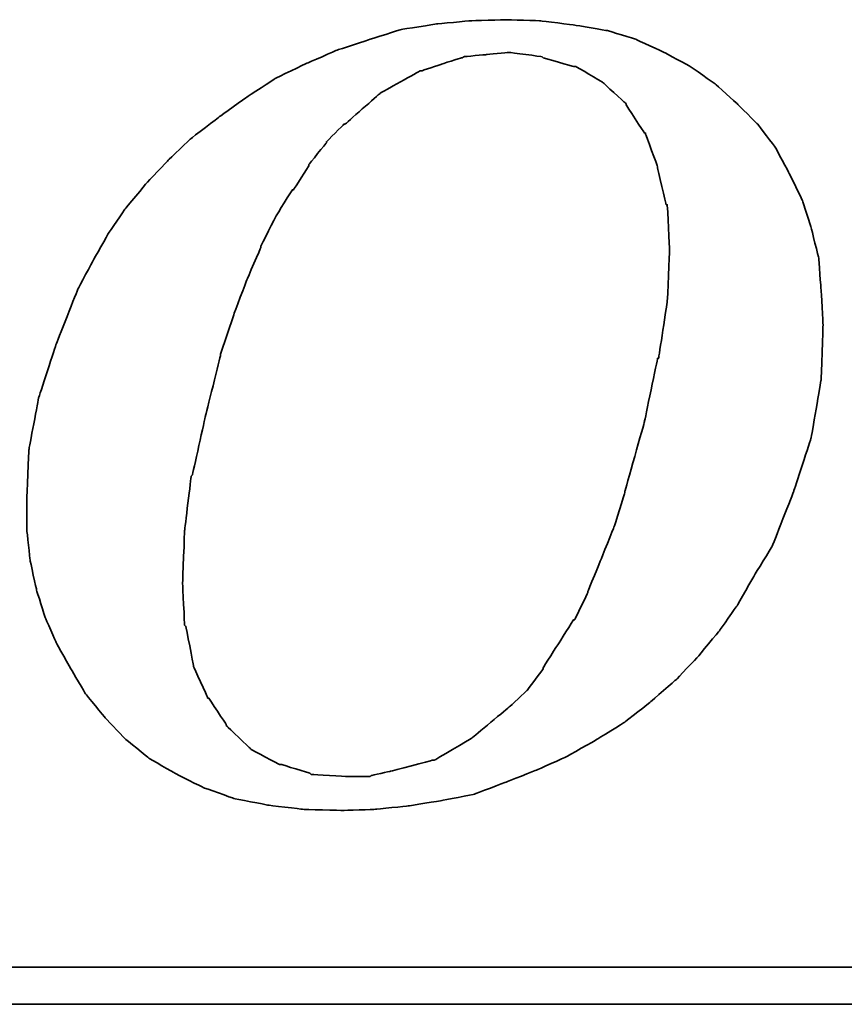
# Model space of a CAD drawing. Extents: x 64 to 344, y 92 to 268.
# Tile 42 of 48: x 279.96 to 283.05, y 185.38 to 189.07. Entities that reach past the tile are written whole.
import ezdxf

# ---------------------------------------------------------------- set-up
doc = ezdxf.new("R2010")
doc.units = 0
doc.header["$MEASUREMENT"] = 0
doc.layers.add('DIM', color=4, linetype='CONTINUOUS')
doc.layers.add('layer 1', color=7, linetype='CONTINUOUS')

# ---------------------------------------------------------------- blocks, each defined once
blk = doc.blocks.new('TBI MOTION logo(完整正式版)')
at = {"layer": 'layer 1', "color": 22, "lineweight": 35}
for points, knots in [([(35.79625, -6.98375), (35.79625, -6.98375), (36.23125, -7.43875), (36.23125, -7.43875), (36.23125, -7.43875), (36.23125, -7.43875), (36.75625, -7.87125), (36.75625, -7.87125), (36.75625, -7.87125), (36.75625, -7.87125), (37.33125, -8.20375), (37.33125, -8.20375), (37.33125, -8.20375), (37.33125, -8.20375), (37.95625, -8.51875), (37.95625, -8.51875), (37.95625, -8.51875), (37.95625, -8.51875), (38.62625, -8.75875), (38.62625, -8.75875), (38.62625, -8.75875), (38.62625, -8.75875), (39.37125, -8.90375), (39.37125, -8.90375), (39.37125, -8.90375), (39.37125, -8.90375), (40.14125, -8.99875), (40.14125, -8.99875), (40.14125, -8.99875), (40.14125, -8.99875), (41.02625, -9.02375), (41.02625, -9.02375), (41.02625, -9.02375), (41.02625, -9.02375), (41.74625, -8.99875), (41.74625, -8.99875), (41.74625, -8.99875), (41.74625, -8.99875), (42.46625, -8.92375), (42.46625, -8.92375), (42.46625, -8.92375), (42.46625, -8.92375), (43.21125, -8.80625), (43.21125, -8.80625), (43.21125, -8.80625), (43.21125, -8.80625), (43.93125, -8.66375), (43.93125, -8.66375), (43.93125, -8.66375), (43.93125, -8.66375), (44.62625, -8.39875), (44.62625, -8.39875), (44.62625, -8.39875), (44.62625, -8.39875), (45.29625, -8.13375), (45.29625, -8.13375), (45.29625, -8.13375), (45.29625, -8.13375), (45.94625, -7.84375), (45.94625, -7.84375), (45.94625, -7.84375), (45.94625, -7.84375), (46.61625, -7.46375), (46.61625, -7.46375), (46.61625, -7.46375), (46.61625, -7.46375), (47.24125, -7.07875), (47.24125, -7.07875), (47.24125, -7.07875), (47.24125, -7.07875), (47.81625, -6.62375), (47.81625, -6.62375), (47.81625, -6.62375), (47.81625, -6.62375), (48.36875, -6.14375), (48.36875, -6.14375), (48.36875, -6.14375), (48.36875, -6.14375), (48.84625, -5.64125), (48.84625, -5.64125), (48.84625, -5.64125), (48.84625, -5.64125), (49.32625, -5.06375), (49.32625, -5.06375), (49.32625, -5.06375), (49.32625, -5.06375), (49.71125, -4.51374), (49.71125, -4.51374), (49.71125, -4.51374), (49.71125, -4.51374), (50.09625, -3.83874), (50.09625, -3.83874), (50.09625, -3.83874), (50.09625, -3.83874), (50.48125, -3.21374), (50.48125, -3.21374), (50.48125, -3.21374), (50.48125, -3.21374), (50.96125, -1.99125), (50.96125, -1.99125), (50.96125, -1.99125), (50.96125, -1.99125), (51.34375, -0.81875), (51.34375, -0.81875), (51.34375, -0.81875), (51.34375, -0.81875), (51.56125, 0.45624), (51.56125, 0.45624), (51.56125, 0.45624), (51.56125, 0.45624), (51.60625, 1.67624), (51.60625, 1.67624), (51.60625, 1.67624), (51.60625, 1.67624), (51.56125, 2.44625), (51.56125, 2.44625), (51.56125, 2.44625), (51.56125, 2.44625), (51.51125, 3.14125), (51.51125, 3.14125), (51.51125, 3.14125), (51.51125, 3.14125), (51.34375, 3.81125), (51.34375, 3.81125), (51.34375, 3.81125), (51.34375, 3.81125), (51.15125, 4.41125), (51.15125, 4.41125), (51.15125, 4.41125), (51.15125, 4.41125), (50.86125, 5.01125), (50.86125, 5.01125), (50.86125, 5.01125), (50.86125, 5.01125), (50.55125, 5.58875), (50.55125, 5.58875), (50.55125, 5.58875), (50.55125, 5.58875), (50.16625, 6.09125), (50.16625, 6.09125), (50.16625, 6.09125), (50.16625, 6.09125), (49.71125, 6.54875), (49.71125, 6.54875), (49.71125, 6.54875), (49.71125, 6.54875), (49.23125, 6.98125), (49.23125, 6.98125), (49.23125, 6.98125), (49.23125, 6.98125), (48.67875, 7.36625), (48.67875, 7.36625), (48.67875, 7.36625), (48.67875, 7.36625), (48.10375, 7.67625), (48.10375, 7.67625), (48.10375, 7.67625), (48.10375, 7.67625), (47.48125, 7.96375), (47.48125, 7.96375), (47.48125, 7.96375), (47.48125, 7.96375), (46.85625, 8.15625), (46.85625, 8.15625), (46.85625, 8.15625), (46.85625, 8.15625), (46.13625, 8.27624), (46.13625, 8.27624), (46.13625, 8.27624), (46.13625, 8.27624), (45.39125, 8.37125), (45.39125, 8.37125), (45.39125, 8.37125), (45.39125, 8.37125), (44.62625, 8.39624), (44.62625, 8.39624), (44.62625, 8.39624), (44.62625, 8.39624), (43.83625, 8.37125), (43.83625, 8.37125), (43.83625, 8.37125), (43.83625, 8.37125), (43.09125, 8.30125), (43.09125, 8.30125), (43.09125, 8.30125), (43.09125, 8.30125), (42.32125, 8.18125), (42.32125, 8.18125), (42.32125, 8.18125), (42.32125, 8.18125), (41.62875, 7.96375), (41.62875, 7.96375), (41.62875, 7.96375), (41.62875, 7.96375), (40.90625, 7.72625), (40.90625, 7.72625), (40.90625, 7.72625), (40.90625, 7.72625), (40.23624, 7.43625), (40.23624, 7.43625), (40.23624, 7.43625), (40.23624, 7.43625), (39.54124, 7.10125), (39.54124, 7.10125), (39.54124, 7.10125), (39.54124, 7.10125), (38.91625, 6.69125), (38.91625, 6.69125), (38.91625, 6.69125), (38.91625, 6.69125), (38.31625, 6.26125), (38.31625, 6.26125), (38.31625, 6.26125), (38.31625, 6.26125), (37.69125, 5.78125), (37.69125, 5.78125), (37.69125, 5.78125), (37.69125, 5.78125), (37.18625, 5.30125), (37.18625, 5.30125), (37.18625, 5.30125), (37.18625, 5.30125), (36.70625, 4.79624), (36.70625, 4.79624), (36.70625, 4.79624), (36.70625, 4.79624), (36.23125, 4.22125), (36.23125, 4.22125), (36.23125, 4.22125), (36.23125, 4.22125), (35.87124, 3.69375), (35.87124, 3.69375), (35.87124, 3.69375), (35.87124, 3.69375), (35.53125, 3.09125), (35.53125, 3.09125), (35.53125, 3.09125), (35.53125, 3.09125), (35.19875, 2.47125), (35.19875, 2.47125), (35.19875, 2.47125), (35.19875, 2.47125), (34.71625, 1.24625), (34.71625, 1.24625), (34.71625, 1.24625), (34.71625, 1.24625), (34.33125, 0.06874), (34.33125, 0.06874), (34.33125, 0.06874), (34.33125, 0.06874), (34.11625, -1.07875), (34.11625, -1.07875), (34.11625, -1.07875), (34.11625, -1.07875), (34.07125, -2.15875), (34.07125, -2.15875), (34.07125, -2.15875), (34.07125, -2.15875), (34.07125, -2.85375), (34.07125, -2.85375), (34.07125, -2.85375), (34.07125, -2.85375), (34.14125, -3.50375), (34.14125, -3.50375), (34.14125, -3.50375), (34.14125, -3.50375), (34.28625, -4.17375), (34.28625, -4.17375), (34.28625, -4.17375), (34.28625, -4.17375), (34.47625, -4.77624), (34.47625, -4.77624), (34.47625, -4.77624), (34.47625, -4.77624), (34.71625, -5.32625), (34.71625, -5.32625), (34.71625, -5.32625), (34.71625, -5.32625), (35.05375, -5.92875), (35.05375, -5.92875), (35.05375, -5.92875), (35.05375, -5.92875), (35.36375, -6.45375), (35.36375, -6.45375), (35.36375, -6.45375), (35.36375, -6.45375), (35.79625, -6.98375), (35.79625, -6.98375)], [0, 0, 0, 0, 0.01388889, 0.01388889, 0.01388889, 0.0138889, 0.02777778, 0.02777778, 0.02777778, 0.02777779, 0.04166667, 0.04166667, 0.04166667, 0.04166668, 0.05555556, 0.05555556, 0.05555556, 0.05555557, 0.06944444, 0.06944444, 0.06944444, 0.06944445, 0.08333333, 0.08333333, 0.08333333, 0.08333334, 0.09722222, 0.09722222, 0.09722222, 0.09722223, 0.11111111, 0.11111111, 0.11111111, 0.11111112, 0.125, 0.125, 0.125, 0.12500001, 0.13888889, 0.13888889, 0.13888889, 0.1388889, 0.15277778, 0.15277778, 0.15277778, 0.15277779, 0.16666667, 0.16666667, 0.16666667, 0.16666668, 0.18055556, 0.18055556, 0.18055556, 0.18055557, 0.19444444, 0.19444444, 0.19444444, 0.19444445, 0.20833333, 0.20833333, 0.20833333, 0.20833334, 0.22222222, 0.22222222, 0.22222222, 0.22222223, 0.23611111, 0.23611111, 0.23611111, 0.23611112, 0.25, 0.25, 0.25, 0.25000001, 0.26388889, 0.26388889, 0.26388889, 0.2638889, 0.27777778, 0.27777778, 0.27777778, 0.27777779, 0.29166667, 0.29166667, 0.29166667, 0.29166668, 0.30555556, 0.30555556, 0.30555556, 0.30555557, 0.31944444, 0.31944444, 0.31944444, 0.31944445, 0.33333333, 0.33333333, 0.33333333, 0.33333334, 0.34722222, 0.34722222, 0.34722222, 0.34722223, 0.36111111, 0.36111111, 0.36111111, 0.36111112, 0.375, 0.375, 0.375, 0.37500001, 0.38888889, 0.38888889, 0.38888889, 0.3888889, 0.40277778, 0.40277778, 0.40277778, 0.40277779, 0.41666667, 0.41666667, 0.41666667, 0.41666668, 0.43055556, 0.43055556, 0.43055556, 0.43055557, 0.44444444, 0.44444444, 0.44444444, 0.44444445, 0.45833333, 0.45833333, 0.45833333, 0.45833334, 0.47222222, 0.47222222, 0.47222222, 0.47222223, 0.48611111, 0.48611111, 0.48611111, 0.48611112, 0.5, 0.5, 0.5, 0.50000001, 0.51388889, 0.51388889, 0.51388889, 0.5138889, 0.52777778, 0.52777778, 0.52777778, 0.52777779, 0.54166667, 0.54166667, 0.54166667, 0.54166668, 0.55555556, 0.55555556, 0.55555556, 0.55555557, 0.56944444, 0.56944444, 0.56944444, 0.56944445, 0.58333333, 0.58333333, 0.58333333, 0.58333334, 0.59722222, 0.59722222, 0.59722222, 0.59722223, 0.61111111, 0.61111111, 0.61111111, 0.61111112, 0.625, 0.625, 0.625, 0.62500001, 0.63888889, 0.63888889, 0.63888889, 0.6388889, 0.65277778, 0.65277778, 0.65277778, 0.65277779, 0.66666667, 0.66666667, 0.66666667, 0.66666668, 0.68055556, 0.68055556, 0.68055556, 0.68055557, 0.69444444, 0.69444444, 0.69444444, 0.69444445, 0.70833333, 0.70833333, 0.70833333, 0.70833334, 0.72222222, 0.72222222, 0.72222222, 0.72222223, 0.73611111, 0.73611111, 0.73611111, 0.73611112, 0.75, 0.75, 0.75, 0.75000001, 0.76388889, 0.76388889, 0.76388889, 0.7638889, 0.77777778, 0.77777778, 0.77777778, 0.77777779, 0.79166667, 0.79166667, 0.79166667, 0.79166668, 0.80555556, 0.80555556, 0.80555556, 0.80555557, 0.81944444, 0.81944444, 0.81944444, 0.81944445, 0.83333333, 0.83333333, 0.83333333, 0.83333334, 0.84722222, 0.84722222, 0.84722222, 0.84722223, 0.86111111, 0.86111111, 0.86111111, 0.86111112, 0.875, 0.875, 0.875, 0.87500001, 0.88888889, 0.88888889, 0.88888889, 0.8888889, 0.90277778, 0.90277778, 0.90277778, 0.90277779, 0.91666667, 0.91666667, 0.91666667, 0.91666668, 0.93055556, 0.93055556, 0.93055556, 0.93055557, 0.94444444, 0.94444444, 0.94444444, 0.94444445, 0.95833333, 0.95833333, 0.95833333, 0.95833334, 0.97222222, 0.97222222, 0.97222222, 0.97222223, 0.98611111, 0.98611111, 0.98611111, 0.98611112, 1, 1, 1, 1]), ([(38.33875, 1.03124), (38.33875, 1.03124), (38.62625, 1.89625), (38.62625, 1.89625), (38.62625, 1.89625), (38.62625, 1.89625), (38.91625, 2.66375), (38.91625, 2.66375), (38.91625, 2.66375), (38.91625, 2.66375), (39.22625, 3.38125), (39.22625, 3.38125), (39.22625, 3.38125), (39.22625, 3.38125), (39.22625, 3.40624), (39.22625, 3.40624), (39.22625, 3.40624), (39.22625, 3.40624), (39.56124, 4.07624), (39.56124, 4.07624), (39.56124, 4.07624), (39.56124, 4.07624), (39.92125, 4.65125), (39.92125, 4.65125), (39.92125, 4.65125), (39.92125, 4.65125), (39.94625, 4.65125), (39.94625, 4.65125), (39.94625, 4.65125), (39.94625, 4.65125), (40.28125, 5.17875), (40.28125, 5.17875), (40.28125, 5.17875), (40.28125, 5.17875), (40.28125, 5.20375), (40.28125, 5.20375), (40.28125, 5.20375), (40.28125, 5.20375), (40.66875, 5.68625), (40.66875, 5.68625), (40.66875, 5.68625), (40.66875, 5.68625), (40.66875, 5.70625), (40.66875, 5.70625), (40.66875, 5.70625), (40.66875, 5.70625), (41.05124, 6.09125), (41.05124, 6.09125), (41.05124, 6.09125), (41.05124, 6.09125), (41.07625, 6.09125), (41.07625, 6.09125), (41.07625, 6.09125), (41.07625, 6.09125), (41.84125, 6.76625), (41.84125, 6.76625), (41.84125, 6.76625), (41.84125, 6.76625), (41.86625, 6.78625), (41.86625, 6.78625), (41.86625, 6.78625), (41.86625, 6.78625), (42.73125, 7.26624), (42.73125, 7.26624), (42.73125, 7.26624), (42.73125, 7.26624), (42.75625, 7.26624), (42.75625, 7.26624), (42.75625, 7.26624), (42.75625, 7.26624), (43.18625, 7.41125), (43.18625, 7.41125), (43.18625, 7.41125), (43.18625, 7.41125), (43.64125, 7.55625), (43.64125, 7.55625), (43.64125, 7.55625), (43.64125, 7.55625), (43.66625, 7.55625), (43.66625, 7.55625), (43.66625, 7.55625), (43.66625, 7.55625), (43.69125, 7.58124), (43.69125, 7.58124), (43.69125, 7.58124), (43.69125, 7.58124), (44.19125, 7.62625), (44.19125, 7.62625), (44.19125, 7.62625), (44.19125, 7.62625), (44.67125, 7.67625), (44.67125, 7.67625), (44.67125, 7.67625), (44.67125, 7.67625), (44.69625, 7.67625), (44.69625, 7.67625), (44.69625, 7.67625), (44.69625, 7.67625), (45.41875, 7.58124), (45.41875, 7.58124), (45.41875, 7.58124), (45.41875, 7.58124), (45.44125, 7.55625), (45.44125, 7.55625), (45.44125, 7.55625), (45.44125, 7.55625), (46.11125, 7.36625), (46.11125, 7.36625), (46.11125, 7.36625), (46.11125, 7.36625), (46.13625, 7.36625), (46.13625, 7.36625), (46.13625, 7.36625), (46.13625, 7.36625), (46.15875, 7.36625), (46.15875, 7.36625), (46.15875, 7.36625), (46.15875, 7.36625), (46.73625, 7.02624), (46.73625, 7.02624), (46.73625, 7.02624), (46.73625, 7.02624), (46.76125, 7.00624), (46.76125, 7.00624), (46.76125, 7.00624), (46.76125, 7.00624), (47.24125, 6.57124), (47.24125, 6.57124), (47.24125, 6.57124), (47.24125, 6.57124), (47.26625, 6.54875), (47.26625, 6.54875), (47.26625, 6.54875), (47.26625, 6.54875), (47.26625, 6.52375), (47.26625, 6.52375), (47.26625, 6.52375), (47.26625, 6.52375), (47.67375, 5.89875), (47.67375, 5.89875), (47.67375, 5.89875), (47.67375, 5.89875), (47.69625, 5.89875), (47.69625, 5.89875), (47.69625, 5.89875), (47.69625, 5.89875), (47.69625, 5.87625), (47.69625, 5.87625), (47.69625, 5.87625), (47.69625, 5.87625), (47.96125, 5.15625), (47.96125, 5.15625), (47.96125, 5.15625), (47.96125, 5.15625), (47.96125, 5.13125), (47.96125, 5.13125), (47.96125, 5.13125), (47.96125, 5.13125), (48.15125, 4.31875), (48.15125, 4.31875), (48.15125, 4.31875), (48.15125, 4.31875), (48.17625, 4.31875), (48.17625, 4.31875), (48.17625, 4.31875), (48.17625, 4.31875), (48.17625, 4.29125), (48.17625, 4.29125), (48.17625, 4.29125), (48.17625, 4.29125), (48.22625, 3.33125), (48.22625, 3.33125), (48.22625, 3.33125), (48.22625, 3.33125), (48.22625, 3.30875), (48.22625, 3.30875), (48.22625, 3.30875), (48.22625, 3.30875), (48.17625, 2.20624), (48.17625, 2.20624), (48.17625, 2.20624), (48.17625, 2.20624), (48.17625, 2.18124), (48.17625, 2.18124), (48.17625, 2.18124), (48.17625, 2.18124), (47.98375, 0.93624), (47.98375, 0.93624), (47.98375, 0.93624), (47.98375, 0.93624), (47.96125, 0.93624), (47.96125, 0.93624), (47.96125, 0.93624), (47.96125, 0.93624), (47.67375, -0.45874), (47.67375, -0.45874), (47.67375, -0.45874), (47.67375, -0.45874), (47.24125, -1.99125), (47.24125, -1.99125), (47.24125, -1.99125), (47.24125, -1.99125), (47.24125, -2.01874), (47.24125, -2.01874), (47.24125, -2.01874), (47.24125, -2.01874), (47.00125, -2.78375), (47.00125, -2.78375), (47.00125, -2.78375), (47.00125, -2.78375), (46.71125, -3.50375), (46.71125, -3.50375), (46.71125, -3.50375), (46.71125, -3.50375), (46.42625, -4.19875), (46.42625, -4.19875), (46.42625, -4.19875), (46.42625, -4.19875), (46.42625, -4.22375), (46.42625, -4.22375), (46.42625, -4.22375), (46.42625, -4.22375), (46.13625, -4.82374), (46.13625, -4.82374), (46.13625, -4.82374), (46.13625, -4.82374), (46.11125, -4.82374), (46.11125, -4.82374), (46.11125, -4.82374), (46.11125, -4.82374), (45.77625, -5.35125), (45.77625, -5.35125), (45.77625, -5.35125), (45.77625, -5.35125), (45.44125, -5.87875), (45.44125, -5.87875), (45.44125, -5.87875), (45.44125, -5.87875), (45.44125, -5.90375), (45.44125, -5.90375), (45.44125, -5.90375), (45.44125, -5.90375), (45.10625, -6.35875), (45.10625, -6.35875), (45.10625, -6.35875), (45.10625, -6.35875), (45.08125, -6.38375), (45.08125, -6.38375), (45.08125, -6.38375), (45.08125, -6.38375), (44.69625, -6.74375), (44.69625, -6.74375), (44.69625, -6.74375), (44.69625, -6.74375), (43.88375, -7.41625), (43.88375, -7.41625), (43.88375, -7.41625), (43.88375, -7.41625), (43.85625, -7.43875), (43.85625, -7.43875), (43.85625, -7.43875), (43.85625, -7.43875), (43.04125, -7.91875), (43.04125, -7.91875), (43.04125, -7.91875), (43.04125, -7.91875), (43.01625, -7.91875), (43.01625, -7.91875), (43.01625, -7.91875), (43.01625, -7.91875), (42.99625, -7.91875), (42.99625, -7.91875), (42.99625, -7.91875), (42.99625, -7.91875), (42.08125, -8.15875), (42.08125, -8.15875), (42.08125, -8.15875), (42.08125, -8.15875), (41.65125, -8.25625), (41.65125, -8.25625), (41.65125, -8.25625), (41.65125, -8.25625), (41.62875, -8.27875), (41.62875, -8.27875), (41.62875, -8.27875), (41.62875, -8.27875), (41.60125, -8.27875), (41.60125, -8.27875), (41.60125, -8.27875), (41.60125, -8.27875), (41.12125, -8.27875), (41.12125, -8.27875), (41.12125, -8.27875), (41.12125, -8.27875), (40.35624, -8.23125), (40.35624, -8.23125), (40.35624, -8.23125), (40.35624, -8.23125), (40.33125, -8.23125), (40.33125, -8.23125), (40.33125, -8.23125), (40.33125, -8.23125), (40.30625, -8.20375), (40.30625, -8.20375), (40.30625, -8.20375), (40.30625, -8.20375), (39.68375, -8.01375), (39.68375, -8.01375), (39.68375, -8.01375), (39.68375, -8.01375), (39.66124, -8.01375), (39.66124, -8.01375), (39.66124, -8.01375), (39.66124, -8.01375), (39.63625, -8.01375), (39.63625, -8.01375), (39.63625, -8.01375), (39.63625, -8.01375), (39.01125, -7.67875), (39.01125, -7.67875), (39.01125, -7.67875), (39.01125, -7.67875), (38.98875, -7.65375), (38.98875, -7.65375), (38.98875, -7.65375), (38.98875, -7.65375), (38.48625, -7.17375), (38.48625, -7.17375), (38.48625, -7.17375), (38.48625, -7.17375), (38.45875, -7.14875), (38.45875, -7.14875), (38.45875, -7.14875), (38.45875, -7.14875), (38.45875, -7.12875), (38.45875, -7.12875), (38.45875, -7.12875), (38.45875, -7.12875), (38.07625, -6.54875), (38.07625, -6.54875), (38.07625, -6.54875), (38.07625, -6.54875), (38.05125, -6.54875), (38.05125, -6.54875), (38.05125, -6.54875), (38.05125, -6.54875), (38.05125, -6.52875), (38.05125, -6.52875), (38.05125, -6.52875), (38.05125, -6.52875), (37.74125, -5.85375), (37.74125, -5.85375), (37.74125, -5.85375), (37.74125, -5.85375), (37.74125, -5.82875), (37.74125, -5.82875), (37.74125, -5.82875), (37.74125, -5.82875), (37.57375, -4.96875), (37.57375, -4.96875), (37.57375, -4.96875), (37.57375, -4.96875), (37.54625, -4.94375), (37.54625, -4.94375), (37.54625, -4.94375), (37.54625, -4.94375), (37.50125, -4.03375), (37.50125, -4.03375), (37.50125, -4.03375), (37.50125, -4.03375), (37.50125, -4.00875), (37.50125, -4.00875), (37.50125, -4.00875), (37.50125, -4.00875), (37.54625, -2.85375), (37.54625, -2.85375), (37.54625, -2.85375), (37.54625, -2.85375), (37.69125, -1.65875), (37.69125, -1.65875), (37.69125, -1.65875), (37.69125, -1.65875), (37.71624, -1.63375), (37.71624, -1.63375), (37.71624, -1.63375), (37.71624, -1.63375), (38.00375, -0.33875), (38.00375, -0.33875), (38.00375, -0.33875), (38.00375, -0.33875), (38.33875, 1.00624), (38.33875, 1.00624), (38.33875, 1.00624), (38.33875, 1.00624), (38.33875, 1.03124), (38.33875, 1.03124)], [0, 0, 0, 0, 0.01010101, 0.01010101, 0.01010101, 0.01010102, 0.02020202, 0.02020202, 0.02020202, 0.02020203, 0.03030303, 0.03030303, 0.03030303, 0.03030304, 0.04040404, 0.04040404, 0.04040404, 0.04040405, 0.05050505, 0.05050505, 0.05050505, 0.05050506, 0.06060606, 0.06060606, 0.06060606, 0.06060607, 0.07070707, 0.07070707, 0.07070707, 0.07070708, 0.08080808, 0.08080808, 0.08080808, 0.08080809, 0.09090909, 0.09090909, 0.09090909, 0.0909091, 0.1010101, 0.1010101, 0.1010101, 0.10101011, 0.11111111, 0.11111111, 0.11111111, 0.11111112, 0.12121212, 0.12121212, 0.12121212, 0.12121213, 0.13131313, 0.13131313, 0.13131313, 0.13131314, 0.14141414, 0.14141414, 0.14141414, 0.14141415, 0.15151515, 0.15151515, 0.15151515, 0.15151516, 0.16161616, 0.16161616, 0.16161616, 0.16161617, 0.17171717, 0.17171717, 0.17171717, 0.17171718, 0.18181818, 0.18181818, 0.18181818, 0.18181819, 0.19191919, 0.19191919, 0.19191919, 0.1919192, 0.2020202, 0.2020202, 0.2020202, 0.20202021, 0.21212121, 0.21212121, 0.21212121, 0.21212122, 0.22222222, 0.22222222, 0.22222222, 0.22222223, 0.23232323, 0.23232323, 0.23232323, 0.23232324, 0.24242424, 0.24242424, 0.24242424, 0.24242425, 0.25252525, 0.25252525, 0.25252525, 0.25252526, 0.26262626, 0.26262626, 0.26262626, 0.26262627, 0.27272727, 0.27272727, 0.27272727, 0.27272728, 0.28282828, 0.28282828, 0.28282828, 0.28282829, 0.29292929, 0.29292929, 0.29292929, 0.2929293, 0.3030303, 0.3030303, 0.3030303, 0.30303031, 0.31313131, 0.31313131, 0.31313131, 0.31313132, 0.32323232, 0.32323232, 0.32323232, 0.32323233, 0.33333333, 0.33333333, 0.33333333, 0.33333334, 0.34343434, 0.34343434, 0.34343434, 0.34343435, 0.35353535, 0.35353535, 0.35353535, 0.35353536, 0.36363636, 0.36363636, 0.36363636, 0.36363637, 0.37373737, 0.37373737, 0.37373737, 0.37373738, 0.38383838, 0.38383838, 0.38383838, 0.38383839, 0.39393939, 0.39393939, 0.39393939, 0.3939394, 0.4040404, 0.4040404, 0.4040404, 0.40404041, 0.41414141, 0.41414141, 0.41414141, 0.41414142, 0.42424242, 0.42424242, 0.42424242, 0.42424243, 0.43434343, 0.43434343, 0.43434343, 0.43434344, 0.44444444, 0.44444444, 0.44444444, 0.44444445, 0.45454545, 0.45454545, 0.45454545, 0.45454546, 0.46464646, 0.46464646, 0.46464646, 0.46464647, 0.47474747, 0.47474747, 0.47474747, 0.47474748, 0.48484848, 0.48484848, 0.48484848, 0.48484849, 0.49494949, 0.49494949, 0.49494949, 0.4949495, 0.50505051, 0.50505051, 0.50505051, 0.50505052, 0.51515152, 0.51515152, 0.51515152, 0.51515153, 0.52525253, 0.52525253, 0.52525253, 0.52525254, 0.53535354, 0.53535354, 0.53535354, 0.53535355, 0.54545455, 0.54545455, 0.54545455, 0.54545456, 0.55555556, 0.55555556, 0.55555556, 0.55555557, 0.56565657, 0.56565657, 0.56565657, 0.56565658, 0.57575758, 0.57575758, 0.57575758, 0.57575759, 0.58585859, 0.58585859, 0.58585859, 0.5858586, 0.5959596, 0.5959596, 0.5959596, 0.59595961, 0.60606061, 0.60606061, 0.60606061, 0.60606062, 0.61616162, 0.61616162, 0.61616162, 0.61616163, 0.62626263, 0.62626263, 0.62626263, 0.62626264, 0.63636364, 0.63636364, 0.63636364, 0.63636365, 0.64646465, 0.64646465, 0.64646465, 0.64646466, 0.65656566, 0.65656566, 0.65656566, 0.65656567, 0.66666667, 0.66666667, 0.66666667, 0.66666668, 0.67676768, 0.67676768, 0.67676768, 0.67676769, 0.68686869, 0.68686869, 0.68686869, 0.6868687, 0.6969697, 0.6969697, 0.6969697, 0.69696971, 0.70707071, 0.70707071, 0.70707071, 0.70707072, 0.71717172, 0.71717172, 0.71717172, 0.71717173, 0.72727273, 0.72727273, 0.72727273, 0.72727274, 0.73737374, 0.73737374, 0.73737374, 0.73737375, 0.74747475, 0.74747475, 0.74747475, 0.74747476, 0.75757576, 0.75757576, 0.75757576, 0.75757577, 0.76767677, 0.76767677, 0.76767677, 0.76767678, 0.77777778, 0.77777778, 0.77777778, 0.77777779, 0.78787879, 0.78787879, 0.78787879, 0.7878788, 0.7979798, 0.7979798, 0.7979798, 0.79797981, 0.80808081, 0.80808081, 0.80808081, 0.80808082, 0.81818182, 0.81818182, 0.81818182, 0.81818183, 0.82828283, 0.82828283, 0.82828283, 0.82828284, 0.83838384, 0.83838384, 0.83838384, 0.83838385, 0.84848485, 0.84848485, 0.84848485, 0.84848486, 0.85858586, 0.85858586, 0.85858586, 0.85858587, 0.86868687, 0.86868687, 0.86868687, 0.86868688, 0.87878788, 0.87878788, 0.87878788, 0.87878789, 0.88888889, 0.88888889, 0.88888889, 0.8888889, 0.8989899, 0.8989899, 0.8989899, 0.89898991, 0.90909091, 0.90909091, 0.90909091, 0.90909092, 0.91919192, 0.91919192, 0.91919192, 0.91919193, 0.92929293, 0.92929293, 0.92929293, 0.92929294, 0.93939394, 0.93939394, 0.93939394, 0.93939395, 0.94949495, 0.94949495, 0.94949495, 0.94949496, 0.95959596, 0.95959596, 0.95959596, 0.95959597, 0.96969697, 0.96969697, 0.96969697, 0.96969698, 0.97979798, 0.97979798, 0.97979798, 0.97979799, 0.98989899, 0.98989899, 0.98989899, 0.989899, 1, 1, 1, 1]), ([(75.90875, -9.47875), (75.90875, -9.47875), (75.90875, -12.28625), (75.90875, -12.28625), (75.90875, -12.28625), (75.90875, -12.28625), (75.90875, -12.47875), (75.90875, -12.47875), (75.90875, -12.47875), (75.90875, -12.47875), (75.71625, -12.47875), (75.71625, -12.47875), (75.71625, -12.47875), (75.71625, -12.47875), (-88.32875, -12.47875), (-88.32875, -12.47875), (-88.32875, -12.47875), (-88.32875, -12.47875), (-88.32875, -13.29375), (-88.32875, -13.29375), (-88.32875, -13.29375), (-88.32875, -13.29375), (82.89125, -13.29375), (82.89125, -13.29375), (82.89125, -13.29375), (82.89125, -13.29375), (75.90875, -9.47875), (75.90875, -9.47875)], [0, 0, 0, 0, 0.14285714, 0.14285714, 0.14285714, 0.14285715, 0.28571429, 0.28571429, 0.28571429, 0.2857143, 0.42857143, 0.42857143, 0.42857143, 0.42857144, 0.57142857, 0.57142857, 0.57142857, 0.57142858, 0.71428571, 0.71428571, 0.71428571, 0.71428572, 0.85714286, 0.85714286, 0.85714286, 0.85714287, 1, 1, 1, 1])]:
    blk.add_open_spline(points, degree=3, knots=knots, dxfattribs=at)

msp = doc.modelspace()

# ---------------------------------------------------------------- block references
at = {"layer": 'DIM', "color": 0, "xscale": 0.1702727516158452, "yscale": 0.1702727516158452, "zscale": 0.1702727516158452}
msp.add_blockref('TBI MOTION logo(完整正式版)', (274.1808, 187.6419), dxfattribs=at)

doc.saveas('drawing.dxf')
